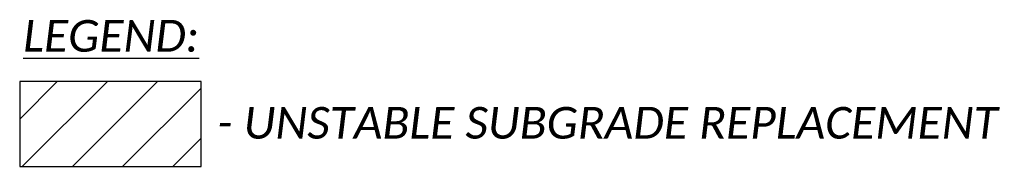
# Model space of a CAD drawing. Header units: feet. Extents: x 2243761 to 2244854, y 595217 to 595895.
# Tile 2 of 36: x 2243761.29 to 2243783, y 595670.25 to 595673.49. Entities that reach past the tile are written whole.
import ezdxf

# ---------------------------------------------------------------- set-up
doc = ezdxf.new("R2010")
doc.units = ezdxf.units.FT
doc.header["$MEASUREMENT"] = 0
doc.layers.add('TX_P_20', color=7, linetype='Continuous')
doc.layers.add('XS_P_Undercut', color=230, linetype='Continuous')
doc.styles.add('P_Slanted_Normal', font='calibrii.ttf', dxfattribs={"height": 0.14})

msp = doc.modelspace()

# ---------------------------------------------------------------- hatches: boundary and pattern name
at = {"layer": 'XS_P_Undercut', "transparency": 33554687}
h = msp.add_hatch(dxfattribs=at)
h.set_pattern_fill('ANSI31', color=256, scale=1.25)
h.set_pattern_definition([(45, (8413262.26376, 2233730.3861), (-0.5524271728, 0.5524271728), [])])
h.paths.add_polyline_path([(2243765.291, 595670.247), (2243765.291, 595672.121), (2243761.293, 595672.121), (2243761.293, 595670.247)])

# ---------------------------------------------------------------- linework, layer by layer
at = {"layer": 'TX_P_20'}
msp.add_lwpolyline([(2243761.293, 595672.121), (2243761.293, 595670.247), (2243765.291, 595670.247), (2243765.291, 595672.121)], close=True, dxfattribs=at)

# ---------------------------------------------------------------- texts
at = {"layer": 'TX_P_20', "char_height": 0.7, "style": 'P_Slanted_Normal'}
for s, insert, width, attachment_point in [('{\\LLEGEND:}', (2243763.308, 595673.127), 4.97613, 5), ('- UNSTABLE SUBGRADE REPLACEMENT', (2243765.649, 595671.206), 29.52838, 4)]:
    msp.add_mtext(s, dxfattribs=dict(at, insert=insert, width=width, attachment_point=attachment_point))

doc.saveas('drawing.dxf')
